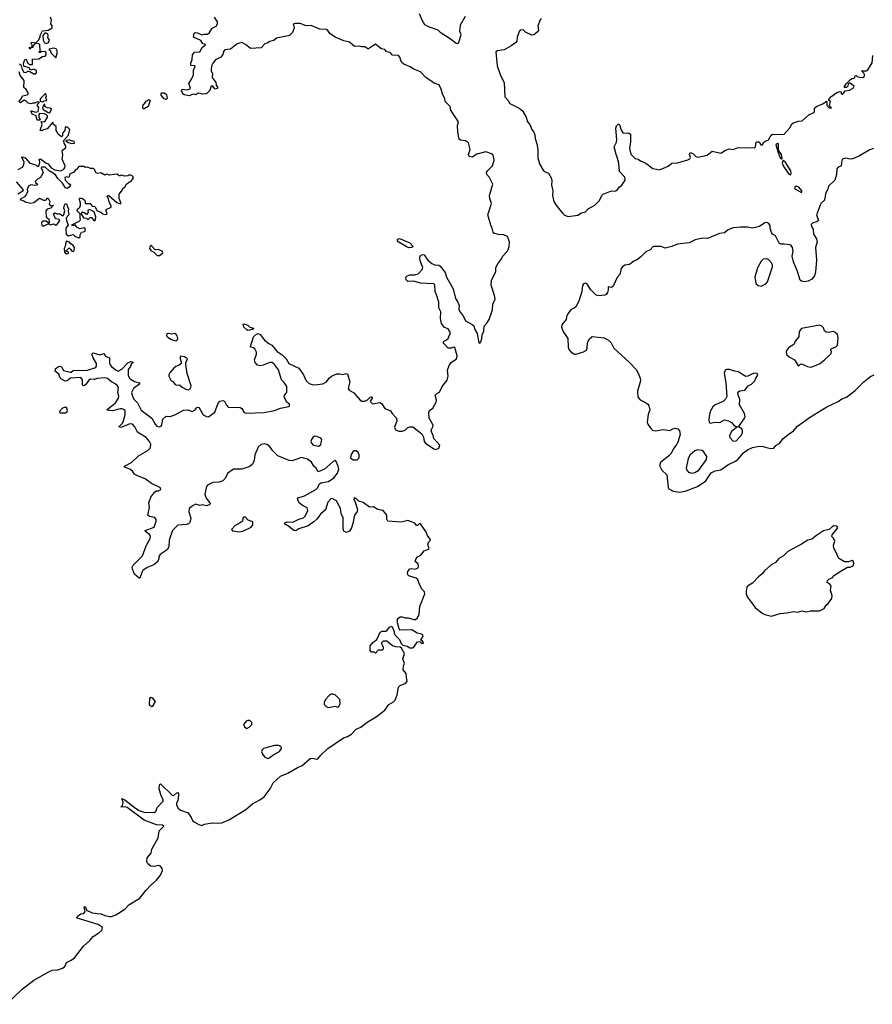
# Model space of a CAD drawing. Extents: x 2219101 to 2444320, y 201258 to 358766.
# Tile 254 of 256: x 2393648 to 2402534, y 220460 to 230718. Entities that reach past the tile are written whole.
import ezdxf

# ---------------------------------------------------------------- set-up
doc = ezdxf.new("R2010")
doc.units = 0

msp = doc.modelspace()

# ---------------------------------------------------------------- linework, layer by layer
at = {"layer": '0CON10XD'}
for points in [[(2393643, 230257), (2393655, 230250), (2393670, 230225), (2393668, 230215), (2393690, 230170), (2393711, 230169), (2393735, 230182), (2393755, 230180), (2393795, 230154), (2393810, 230155), (2393823, 230165), (2393825, 230188), (2393795, 230201), (2393762, 230192), (2393747, 230217), (2393690, 230235), (2393687, 230263), (2393702, 230305), (2393715, 230308), (2393734, 230264), (2393755, 230252), (2393780, 230250), (2393782, 230308), (2393848, 230312), (2393885, 230333), (2393915, 230339), (2393924, 230355), (2393924, 230375), (2393913, 230383), (2393874, 230386), (2393860, 230375), (2393850, 230375), (2393850, 230385), (2393860, 230395), (2393858, 230458), (2393845, 230466), (2393808, 230472), (2393788, 230445), (2393785, 230430), (2393770, 230430), (2393755, 230412), (2393748, 230425), (2393755, 230432), (2393770, 230430), (2393780, 230445), (2393768, 230475), (2393772, 230485), (2393815, 230478), (2393844, 230505), (2393863, 230535), (2393863, 230555), (2393885, 230602), (2393945, 230610), (2393986, 230634), (2393987, 230655), (2393974, 230675), (2393981, 230715), (2393968, 230745)], [(2395645, 230207), (2395643, 230185), (2395658, 230155), (2395653, 230115), (2395692, 230065), (2395697, 230035), (2395711, 230015), (2395709, 230001), (2395685, 229995), (2395658, 230028), (2395645, 230026), (2395630, 229980), (2395595, 229946), (2395555, 229942), (2395515, 229952), (2395501, 229949), (2395485, 229934), (2395455, 229942), (2395415, 229926), (2395364, 229934), (2395347, 229947), (2395336, 229985), (2395345, 229995), (2395395, 229988), (2395417, 229993), (2395428, 230005), (2395412, 230055), (2395440, 230100), (2395458, 230142), (2395461, 230195), (2395478, 230228), (2395478, 230235), (2395469, 230239), (2395435, 230240), (2395432, 230245), (2395431, 230265), (2395445, 230305), (2395449, 230351), (2395470, 230380), (2395525, 230385), (2395551, 230429), (2395584, 230455), (2395575, 230464), (2395558, 230468), (2395535, 230500), (2395458, 230535), (2395465, 230576), (2395477, 230583), (2395501, 230581), (2395545, 230560), (2395575, 230569), (2395605, 230568), (2395626, 230584), (2395655, 230629), (2395695, 230649), (2395710, 230675), (2395710, 230695), (2395677, 230745)], [(2397813, 230783), (2397839, 230715), (2397868, 230668), (2397915, 230643), (2398005, 230613), (2398029, 230589), (2398135, 230522), (2398196, 230475), (2398215, 230470), (2398225, 230481), (2398250, 230565), (2398234, 230595), (2398242, 230665), (2398294, 230755)], [(2399085, 230730), (2399071, 230715), (2399049, 230655), (2399055, 230605), (2399043, 230587), (2399005, 230560), (2398985, 230558), (2398919, 230589), (2398895, 230611), (2398865, 230610), (2398852, 230595), (2398832, 230535), (2398829, 230495), (2398815, 230478), (2398771, 230445), (2398697, 230403), (2398627, 230393), (2398612, 230385), (2398625, 230238), (2398658, 230138), (2398699, 230065), (2398705, 229915), (2398739, 229875), (2398755, 229844), (2398855, 229796), (2398889, 229769), (2398925, 229701), (2398939, 229655), (2398966, 229626), (2398984, 229575), (2399007, 229547), (2399018, 229518), (2399021, 229481), (2399039, 229425), (2399048, 229365), (2399047, 229275), (2399068, 229208), (2399105, 229149), (2399125, 229133), (2399159, 229119), (2399192, 229065), (2399195, 229035), (2399189, 228995), (2399206, 228935), (2399200, 228885), (2399216, 228824), (2399235, 228789), (2399305, 228701), (2399325, 228682), (2399365, 228668), (2399465, 228683), (2399505, 228707), (2399545, 228715), (2399574, 228746), (2399641, 228785), (2399690, 228835), (2399714, 228886), (2399729, 228901), (2399815, 228936), (2399855, 228933), (2399875, 228941), (2399895, 228974), (2399923, 228995), (2399960, 229045), (2399955, 229078), (2399899, 229135), (2399893, 229223), (2399873, 229295), (2399863, 229313), (2399845, 229395), (2399867, 229443), (2399871, 229465), (2399861, 229589), (2399868, 229612), (2399885, 229631), (2399895, 229630), (2399904, 229615), (2399918, 229568), (2399935, 229541), (2399996, 229536), (2400014, 229525), (2400014, 229445), (2400004, 229376), (2400017, 229317), (2400062, 229272), (2400095, 229265), (2400117, 229247), (2400175, 229223), (2400248, 229168), (2400285, 229160)], [(2395097, 225103), (2395087, 225075), (2395045, 225037), (2394975, 225010), (2394932, 224978), (2394920, 224960), (2394902, 224898), (2394895, 224898), (2394845, 224940), (2394824, 224995), (2394822, 225015), (2394831, 225035), (2394929, 225131), (2394965, 225235), (2395007, 225313), (2395011, 225335), (2395005, 225352), (2394961, 225385), (2394957, 225395), (2395048, 225432), (2395072, 225495), (2395071, 225511), (2395055, 225531), (2395002, 225542), (2394984, 225555), (2395002, 225635), (2394993, 225683), (2394996, 225696), (2395014, 225745), (2395055, 225798), (2395075, 225808), (2395095, 225808), (2395120, 225825), (2395115, 225840), (2395022, 225885), (2394955, 225936), (2394876, 225966), (2394845, 225983), (2394823, 226013), (2394795, 226036), (2394740, 226055), (2394742, 226065), (2394814, 226106), (2394887, 226175), (2394985, 226230), (2395011, 226259), (2395015, 226295), (2395002, 226325), (2394965, 226364), (2394875, 226422), (2394847, 226477), (2394825, 226503), (2394795, 226508), (2394705, 226468), (2394681, 226475), (2394719, 226515), (2394731, 226539), (2394749, 226605), (2394746, 226645), (2394737, 226655), (2394715, 226665), (2394695, 226665), (2394615, 226642), (2394580, 226645), (2394558, 226655), (2394645, 226725), (2394679, 226775), (2394680, 226795), (2394670, 226835), (2394678, 226885), (2394668, 226905), (2394643, 226923), (2394605, 226944), (2394565, 226979), (2394535, 226988), (2394455, 226981), (2394425, 226970), (2394385, 226974), (2394369, 226961), (2394335, 226913), (2394315, 226902), (2394302, 226912), (2394302, 226965), (2394285, 226989), (2394178, 226982), (2394144, 226955), (2394122, 226952), (2394085, 226973), (2394066, 226995), (2394056, 227026), (2394018, 227055), (2394021, 227079), (2394047, 227103), (2394065, 227110), (2394085, 227101), (2394104, 227064), (2394174, 227046), (2394185, 227047), (2394207, 227063), (2394355, 227067), (2394440, 227095), (2394450, 227115), (2394448, 227135), (2394414, 227195), (2394401, 227235), (2394415, 227247), (2394485, 227226), (2394525, 227242), (2394541, 227211), (2394584, 227194), (2394583, 227147), (2394586, 227125), (2394605, 227105), (2394645, 227069), (2394675, 227056), (2394712, 227078), (2394775, 227144), (2394805, 227158), (2394827, 227155), (2394830, 227145), (2394811, 227129), (2394802, 227105), (2394780, 227075), (2394779, 227015), (2394794, 226984), (2394809, 226969), (2394845, 226948), (2394895, 226936), (2394899, 226925), (2394833, 226877), (2394815, 226835), (2394823, 226795), (2394838, 226765), (2394876, 226725), (2394915, 226651), (2395026, 226565), (2395060, 226505), (2395078, 226485), (2395102, 226478), (2395123, 226485), (2395131, 226499), (2395140, 226555), (2395175, 226588), (2395215, 226583), (2395265, 226600), (2395355, 226649), (2395405, 226652), (2395445, 226636), (2395475, 226650), (2395495, 226679), (2395515, 226680), (2395562, 226602), (2395595, 226583), (2395615, 226582), (2395682, 226628), (2395715, 226722), (2395735, 226743), (2395765, 226752), (2395781, 226745), (2395803, 226703), (2395822, 226682), (2395945, 226679), (2395965, 226666), (2395987, 226627), (2396005, 226618), (2396195, 226624), (2396305, 226646), (2396365, 226672), (2396452, 226688), (2396461, 226695), (2396461, 226711), (2396433, 226733), (2396405, 226785), (2396408, 226805), (2396433, 226835), (2396431, 226895), (2396405, 226937), (2396376, 226966), (2396345, 227070), (2396305, 227127), (2396280, 227145), (2396255, 227148), (2396185, 227118), (2396155, 227111), (2396125, 227118), (2396102, 227145), (2396095, 227175), (2396117, 227235), (2396116, 227255), (2396099, 227289), (2396085, 227298), (2396055, 227305), (2396055, 227315), (2396086, 227415), (2396115, 227442), (2396135, 227449), (2396155, 227440), (2396200, 227380), (2396243, 227343), (2396275, 227326), (2396332, 227262), (2396383, 227225), (2396424, 227184), (2396452, 227135), (2396558, 227088), (2396607, 227017), (2396633, 226955), (2396665, 226929), (2396696, 226916), (2396725, 226913), (2396806, 226924), (2396846, 226945), (2396874, 226985), (2396897, 227003), (2396955, 227029), (2396985, 227028), (2397015, 227022), (2397052, 227032), (2397065, 227030), (2397089, 226945), (2397070, 226875), (2397081, 226860), (2397131, 226831), (2397196, 226755), (2397215, 226743), (2397245, 226744), (2397274, 226756), (2397302, 226785), (2397315, 226790), (2397322, 226785), (2397323, 226775), (2397302, 226745), (2397303, 226737), (2397324, 226715), (2397405, 226729), (2397421, 226715), (2397455, 226667), (2397512, 226642), (2397529, 226615), (2397576, 226565), (2397579, 226535), (2397554, 226474), (2397565, 226444), (2397601, 226431), (2397635, 226431), (2397665, 226440), (2397695, 226468), (2397715, 226478), (2397745, 226478), (2397838, 226405), (2397857, 226367), (2397862, 226325), (2397876, 226305), (2397966, 226246), (2397985, 226239), (2398018, 226255), (2398027, 226285), (2397964, 226355), (2397957, 226387), (2397943, 226417), (2397937, 226443), (2397954, 226475), (2397956, 226495), (2397916, 226565), (2397913, 226627), (2397920, 226645), (2397955, 226672), (2397988, 226735), (2397993, 226755), (2397978, 226805), (2397996, 226824), (2398025, 226838), (2398050, 226895), (2398105, 226964), (2398115, 227005), (2398108, 227065), (2398124, 227116), (2398144, 227146), (2398200, 227185), (2398208, 227215), (2398182, 227302), (2398165, 227306), (2398145, 227296), (2398112, 227295), (2398063, 227353), (2398069, 227370), (2398098, 227382), (2398112, 227395), (2398137, 227457), (2398115, 227497), (2398075, 227511), (2398044, 227554), (2398035, 227605), (2398038, 227675), (2398015, 227715), (2398017, 227775), (2397992, 227852), (2397978, 227885), (2397976, 227955), (2397966, 227965), (2397825, 227972), (2397756, 227994), (2397695, 227990), (2397677, 228007), (2397674, 228035), (2397685, 228048), (2397715, 228060), (2397765, 228060), (2397801, 228069), (2397843, 228117), (2397849, 228135), (2397823, 228205), (2397819, 228235), (2397822, 228258), (2397845, 228271), (2397865, 228268), (2397902, 228212), (2397945, 228178), (2397975, 228163), (2398015, 228160), (2398031, 228151), (2398082, 228085), (2398096, 228036), (2398167, 227915), (2398190, 227815), (2398216, 227776), (2398229, 227739), (2398226, 227705), (2398232, 227682), (2398274, 227625), (2398295, 227580), (2398364, 227544), (2398380, 227530), (2398391, 227491), (2398415, 227448), (2398433, 227353), (2398445, 227347), (2398455, 227363), (2398466, 227395), (2398467, 227435), (2398485, 227472), (2398488, 227525), (2398515, 227555), (2398540, 227595), (2398575, 227695), (2398579, 227755), (2398602, 227805), (2398598, 227845), (2398562, 227952), (2398564, 228006), (2398609, 228091), (2398611, 228135), (2398631, 228175), (2398662, 228215), (2398682, 228255), (2398735, 228315), (2398750, 228355), (2398753, 228405), (2398731, 228461), (2398695, 228477), (2398635, 228481), (2398589, 228495), (2398581, 228505), (2398574, 228545), (2398559, 228579), (2398527, 228685), (2398567, 228803), (2398548, 228855), (2398546, 228885), (2398579, 229005), (2398545, 229073), (2398517, 229105), (2398512, 229125), (2398523, 229145), (2398576, 229195), (2398592, 229255), (2398582, 229305), (2398565, 229322), (2398505, 229342), (2398413, 229317), (2398365, 229286), (2398333, 229293), (2398327, 229315), (2398343, 229365), (2398325, 229435), (2398294, 229455), (2398242, 229462), (2398230, 229475), (2398215, 229545), (2398212, 229615), (2398221, 229655), (2398159, 229749), (2398140, 229775), (2398135, 229815), (2398084, 229865), (2398079, 229895), (2398054, 229945), (2398041, 229995), (2398020, 230040), (2397974, 230054), (2397885, 230111), (2397825, 230175), (2397755, 230201), (2397716, 230226), (2397652, 230255), (2397627, 230277), (2397609, 230329), (2397595, 230345), (2397535, 230347), (2397509, 230375), (2397475, 230385), (2397455, 230406), (2397415, 230414), (2397355, 230462), (2397285, 230416), (2397275, 230416), (2397245, 230434), (2397215, 230434), (2397185, 230444), (2397138, 230438), (2397085, 230485), (2397025, 230499), (2396936, 230536), (2396881, 230575), (2396861, 230605), (2396845, 230616), (2396775, 230618), (2396685, 230657), (2396635, 230655), (2396570, 230680), (2396520, 230680), (2396504, 230675), (2396497, 230665), (2396509, 230645), (2396508, 230635), (2396490, 230585), (2396465, 230558), (2396445, 230549), (2396323, 230527), (2396297, 230503), (2396255, 230492), (2396228, 230475), (2396202, 230468), (2396165, 230424), (2396055, 230417), (2396001, 230461), (2395965, 230480), (2395915, 230466), (2395845, 230412), (2395785, 230405), (2395772, 230388), (2395765, 230355), (2395745, 230328), (2395690, 230300), (2395662, 230265), (2395650, 230245), (2395645, 230207)], [(2393925, 230471), (2393948, 230482), (2393959, 230505), (2393942, 230532), (2393946, 230555), (2393941, 230571), (2393915, 230580), (2393890, 230555), (2393894, 230505), (2393908, 230478), (2393925, 230471)], [(2394025, 230322), (2394040, 230365), (2394038, 230395), (2394027, 230415), (2394005, 230423), (2393955, 230410), (2393952, 230405), (2393965, 230400), (2393975, 230370), (2394025, 230322)], [(2400285, 229160), (2400315, 229153), (2400405, 229191), (2400446, 229224), (2400505, 229228), (2400613, 229257), (2400631, 229269), (2400638, 229282), (2400629, 229315), (2400636, 229334), (2400662, 229325), (2400695, 229292), (2400717, 229287), (2400814, 229306), (2400865, 229348), (2400955, 229326), (2401005, 229360), (2401044, 229374), (2401084, 229366), (2401135, 229388), (2401305, 229383), (2401318, 229395), (2401325, 229441), (2401335, 229446), (2401354, 229444), (2401374, 229415), (2401390, 229415), (2401401, 229439), (2401416, 229454), (2401452, 229468), (2401479, 229515), (2401494, 229526), (2401525, 229521), (2401616, 229524), (2401677, 229595), (2401695, 229634), (2401714, 229644), (2401765, 229661), (2401804, 229665), (2401872, 229728), (2401933, 229755), (2401932, 229795), (2401955, 229817), (2402017, 229843), (2402055, 229870), (2402060, 229865), (2402060, 229825), (2402085, 229801), (2402108, 229795), (2402087, 229825), (2402098, 229865), (2402080, 229875), (2402080, 229885), (2402102, 229915), (2402165, 229960), (2402195, 229970), (2402208, 229968), (2402210, 229945), (2402225, 229940), (2402252, 229978), (2402295, 229984), (2402335, 230006), (2402345, 230026), (2402295, 230060), (2402282, 230048), (2402278, 230025), (2402265, 230010), (2402245, 230010), (2402242, 230015), (2402261, 230049), (2402308, 230095), (2402325, 230107), (2402345, 230110), (2402360, 230135), (2402367, 230137), (2402378, 230125), (2402399, 230119), (2402444, 230116), (2402449, 230121), (2402453, 230145), (2402448, 230158), (2402420, 230185), (2402470, 230185), (2402486, 230195), (2402532, 230268), (2402541, 230345)], [(2393632, 229158), (2393679, 229181), (2393691, 229205), (2393696, 229236), (2393673, 229275), (2393670, 229285), (2393675, 229288), (2393705, 229278), (2393755, 229222), (2393817, 229207), (2393835, 229188), (2393852, 229198), (2393857, 229235), (2393850, 229265), (2393865, 229270), (2393924, 229224), (2393946, 229216), (2393976, 229176), (2394015, 229154), (2394075, 229143), (2394105, 229158), (2394117, 229175), (2394123, 229195), (2394090, 229265), (2394099, 229305), (2394090, 229355), (2394130, 229385), (2394130, 229405), (2394114, 229424), (2394104, 229456), (2394158, 229515), (2394170, 229575), (2394147, 229597), (2394122, 229598), (2394120, 229565), (2394094, 229536), (2394093, 229507), (2394085, 229498), (2394053, 229523), (2394039, 229545), (2394030, 229565), (2394028, 229605), (2394002, 229625), (2393995, 229650), (2393935, 229580), (2393895, 229572), (2393875, 229560), (2393862, 229562), (2393883, 229625), (2393872, 229658), (2393905, 229653), (2393915, 229660), (2393939, 229701), (2393938, 229715), (2393927, 229727), (2393906, 229736), (2393855, 229740), (2393848, 229732), (2393847, 229707), (2393860, 229675), (2393855, 229670), (2393832, 229672), (2393820, 229715), (2393778, 229735), (2393763, 229767), (2393817, 229753), (2393840, 229760), (2393847, 229805), (2393831, 229829), (2393852, 229855), (2393850, 229860), (2393835, 229862), (2393805, 229847), (2393785, 229850), (2393765, 229842), (2393735, 229848), (2393715, 229871), (2393695, 229878), (2393655, 229853), (2393640, 229865), (2393664, 229895), (2393678, 229925), (2393725, 229934), (2393736, 229945), (2393737, 229955), (2393715, 229992), (2393693, 230013), (2393695, 230086), (2393653, 230135), (2393644, 230176)], [(2393885, 229862), (2393905, 229872), (2393930, 229875), (2393920, 229905), (2393927, 229925), (2393920, 229945), (2393912, 229945), (2393860, 229895), (2393860, 229870), (2393885, 229862)], [(2395175, 229888), (2395153, 229895), (2395123, 229933), (2395122, 229945), (2395130, 229955), (2395155, 229956), (2395179, 229939), (2395184, 229896), (2395175, 229888)], [(2393955, 229748), (2393965, 229753), (2393978, 229785), (2393965, 229797), (2393935, 229801), (2393910, 229815), (2393910, 229835), (2393902, 229838), (2393887, 229803), (2393890, 229785), (2393945, 229750), (2393955, 229748)], [(2394945, 229790), (2394935, 229790), (2394930, 229805), (2394934, 229835), (2394952, 229848), (2394965, 229869), (2394998, 229885), (2395006, 229876), (2395006, 229865), (2394986, 229815), (2394945, 229790)], [(2394195, 229428), (2394215, 229430), (2394220, 229435), (2394215, 229448), (2394178, 229458), (2394165, 229468), (2394130, 229455), (2394155, 229438), (2394195, 229428)], [(2402545, 229377), (2402507, 229363), (2402400, 229300), (2402330, 229270), (2402305, 229266), (2402255, 229274), (2402222, 229265), (2402215, 229250), (2402209, 229195), (2402175, 229178), (2402164, 229165), (2402160, 229105), (2402143, 229047), (2402077, 228985), (2402072, 228955), (2402047, 228905), (2402035, 228838), (2402002, 228808), (2401990, 228785), (2401954, 228685), (2401972, 228625), (2401955, 228612), (2401915, 228601), (2401898, 228585), (2401900, 228565), (2401918, 228535), (2401922, 228485), (2401952, 228435), (2401960, 228405), (2401941, 228345), (2401953, 228215), (2401943, 228087), (2401930, 228050), (2401905, 228015), (2401866, 227994), (2401825, 227986), (2401795, 227995), (2401783, 228005), (2401755, 228096), (2401712, 228195), (2401700, 228255), (2401709, 228305), (2401702, 228345), (2401688, 228365), (2401675, 228372), (2401615, 228380), (2401585, 228378), (2401565, 228390), (2401524, 228465), (2401495, 228484), (2401485, 228500), (2401468, 228545), (2401468, 228575), (2401455, 228594), (2401435, 228604), (2401415, 228603), (2401357, 228563), (2401285, 228546), (2401232, 228558), (2401165, 228556), (2401085, 228549), (2401055, 228540), (2401031, 228529), (2400994, 228496), (2400941, 228489), (2400815, 228438), (2400765, 228443), (2400687, 228423), (2400625, 228393), (2400505, 228381), (2400445, 228354), (2400375, 228339), (2400332, 228355), (2400251, 228355), (2400218, 228322), (2400175, 228299), (2400123, 228247), (2400075, 228212), (2400049, 228201), (2400005, 228169), (2399955, 228161), (2399931, 228145), (2399918, 228125), (2399903, 228065), (2399875, 228031), (2399835, 227941), (2399815, 227929), (2399780, 227935), (2399781, 227905), (2399774, 227876), (2399760, 227855), (2399745, 227849), (2399685, 227842), (2399655, 227849), (2399596, 227906), (2399565, 227958), (2399545, 227974), (2399525, 227967), (2399515, 227950), (2399506, 227885), (2399477, 227785), (2399445, 227725), (2399428, 227712), (2399395, 227700), (2399368, 227665), (2399351, 227635), (2399345, 227595), (2399300, 227540), (2399296, 227515), (2399311, 227471), (2399360, 227395), (2399365, 227305), (2399373, 227283), (2399394, 227254), (2399431, 227235), (2399445, 227234), (2399525, 227258), (2399556, 227274), (2399564, 227295), (2399566, 227355), (2399585, 227393), (2399615, 227419), (2399738, 227405), (2399785, 227380), (2399813, 227353), (2399840, 227295), (2400005, 227148), (2400072, 227075), (2400094, 227035), (2400114, 226985), (2400118, 226955), (2400087, 226847), (2400091, 226785), (2400115, 226756), (2400164, 226734), (2400193, 226713), (2400204, 226694), (2400214, 226655), (2400198, 226605), (2400189, 226525), (2400195, 226503), (2400225, 226460), (2400245, 226442), (2400274, 226435), (2400353, 226447), (2400425, 226438), (2400455, 226456), (2400482, 226462), (2400506, 226456), (2400524, 226435), (2400530, 226395), (2400506, 226315), (2400491, 226285), (2400464, 226255), (2400436, 226196)], [(2401595, 229270), (2401588, 229315), (2401558, 229358), (2401558, 229425), (2401545, 229429), (2401530, 229415), (2401553, 229335), (2401575, 229279), (2401585, 229270), (2401595, 229270)], [(2394265, 228444), (2394280, 228455), (2394279, 228475), (2394292, 228505), (2394328, 228512), (2394334, 228535), (2394325, 228550), (2394275, 228538), (2394245, 228558), (2394225, 228580), (2394205, 228572), (2394192, 228575), (2394200, 228585), (2394276, 228624), (2394282, 228635), (2394278, 228655), (2394280, 228695), (2394248, 228725), (2394252, 228745), (2394274, 228766), (2394283, 228785), (2394283, 228805), (2394270, 228845), (2394272, 228858), (2394295, 228857), (2394322, 228842), (2394331, 228825), (2394332, 228802), (2394382, 228802), (2394402, 228775), (2394433, 228773), (2394455, 228728), (2394494, 228714), (2394515, 228697), (2394545, 228690), (2394560, 228695), (2394548, 228725), (2394551, 228739), (2394602, 228765), (2394602, 228775), (2394579, 228819), (2394573, 228853), (2394560, 228875), (2394564, 228886), (2394576, 228886), (2394660, 228815), (2394695, 228799), (2394707, 228803), (2394684, 228855), (2394685, 228900), (2394720, 228945), (2394722, 228958), (2394749, 228981), (2394762, 229005), (2394784, 229026), (2394806, 229034), (2394830, 229065), (2394832, 229085), (2394805, 229100), (2394785, 229100), (2394775, 229090), (2394745, 229088), (2394705, 229100), (2394695, 229090), (2394685, 229090), (2394665, 229110), (2394630, 229105), (2394585, 229098), (2394555, 229108), (2394535, 229098), (2394495, 229122), (2394464, 229114), (2394445, 229122), (2394425, 229160), (2394415, 229168), (2394385, 229168), (2394355, 229182), (2394335, 229178), (2394315, 229187), (2394265, 229190), (2394245, 229160), (2394235, 229158), (2394211, 229129), (2394170, 229110), (2394160, 229075), (2394135, 229080), (2394120, 229075), (2394122, 229045), (2394152, 229015), (2394172, 229005), (2394178, 228995), (2394165, 228973), (2394145, 228961), (2394127, 228967), (2394096, 229016), (2394044, 229065), (2394021, 229101), (2393954, 229145), (2393915, 229180), (2393878, 229182), (2393872, 229175), (2393894, 229125), (2393864, 229075), (2393834, 229056), (2393813, 229035), (2393812, 229022), (2393833, 229005), (2393832, 228995), (2393805, 228990), (2393765, 228998), (2393745, 228988), (2393726, 228956), (2393729, 228925), (2393719, 228901), (2393697, 228873), (2393650, 228845), (2393692, 228832), (2393705, 228820), (2393765, 228808), (2393796, 228814), (2393853, 228857), (2393895, 228838), (2393915, 228838), (2393930, 228845), (2393932, 228858), (2393945, 228860), (2393962, 228825), (2393957, 228795), (2393975, 228778), (2393990, 228780), (2393993, 228787), (2394000, 228785), (2393972, 228755), (2393935, 228744), (2393921, 228725), (2393923, 228665), (2393935, 228651), (2393952, 228645), (2393957, 228603), (2393945, 228600), (2393925, 228620), (2393892, 228618), (2393874, 228605), (2393878, 228578), (2393885, 228570), (2393905, 228569), (2393945, 228593), (2393955, 228592), (2393965, 228582), (2394005, 228593), (2394025, 228577), (2394035, 228581), (2394067, 228627), (2394058, 228638), (2394022, 228642), (2394002, 228695), (2394015, 228707), (2394035, 228694), (2394067, 228697), (2394095, 228678), (2394105, 228678), (2394117, 228725), (2394109, 228755), (2394114, 228786), (2394122, 228798), (2394135, 228800), (2394157, 228745), (2394152, 228725), (2394162, 228685), (2394134, 228655), (2394137, 228625), (2394154, 228576), (2394130, 228545), (2394131, 228485), (2394156, 228466), (2394205, 228479), (2394225, 228459), (2394265, 228444)], [(2401685, 229103), (2401690, 229115), (2401685, 229145), (2401625, 229238), (2401605, 229251), (2401595, 229225), (2401611, 229185), (2401665, 229110), (2401685, 229103)], [(2393630, 228905), (2393682, 228935), (2393688, 228945), (2393615, 229030)], [(2401795, 228916), (2401801, 228925), (2401798, 228935), (2401770, 228975), (2401745, 228982), (2401728, 228975), (2401723, 228965), (2401727, 228955), (2401795, 228916)], [(2394425, 228622), (2394437, 228633), (2394442, 228665), (2394426, 228716), (2394375, 228740), (2394360, 228735), (2394362, 228708), (2394345, 228690), (2394315, 228710), (2394292, 228708), (2394290, 228695), (2394313, 228653), (2394345, 228650), (2394355, 228640), (2394365, 228640), (2394383, 228657), (2394395, 228658), (2394425, 228622)], [(2394155, 228282), (2394160, 228285), (2394155, 228300), (2394130, 228305), (2394155, 228332), (2394165, 228340), (2394182, 228325), (2394190, 228305), (2394205, 228302), (2394216, 228314), (2394220, 228345), (2394207, 228367), (2394182, 228382), (2394169, 228399), (2394135, 228411), (2394128, 228402), (2394122, 228355), (2394112, 228335), (2394114, 228295), (2394125, 228283), (2394155, 228282)], [(2395105, 228260), (2395138, 228285), (2395140, 228295), (2395134, 228305), (2395095, 228323), (2395060, 228320), (2395025, 228360), (2395015, 228367), (2395008, 228362), (2395002, 228335), (2395015, 228312), (2395046, 228296), (2395082, 228262), (2395105, 228260)], [(2397705, 228342), (2397675, 228355), (2397594, 228405), (2397584, 228415), (2397585, 228432), (2397605, 228438), (2397714, 228394), (2397750, 228355), (2397735, 228344), (2397705, 228342)], [(2401375, 227942), (2401425, 227965), (2401443, 227987), (2401493, 228145), (2401493, 228165), (2401485, 228185), (2401455, 228217), (2401435, 228228), (2401397, 228223), (2401375, 228202), (2401338, 228132), (2401309, 228035), (2401321, 227971), (2401345, 227949), (2401375, 227942)], [(2396025, 227481), (2396015, 227487), (2395984, 227515), (2395978, 227545), (2395985, 227549), (2396025, 227536), (2396045, 227514), (2396085, 227506), (2396082, 227495), (2396045, 227484), (2396025, 227481)], [(2401885, 227099), (2401905, 227101), (2401985, 227134), (2402035, 227174), (2402105, 227240), (2402108, 227265), (2402100, 227275), (2402105, 227290), (2402155, 227310), (2402172, 227328), (2402180, 227405), (2402170, 227440), (2402144, 227464), (2402125, 227471), (2402075, 227460), (2402052, 227462), (2402036, 227476), (2402025, 227507), (2402008, 227525), (2401985, 227537), (2401795, 227502), (2401771, 227469), (2401769, 227415), (2401731, 227369), (2401717, 227335), (2401660, 227300), (2401638, 227265), (2401641, 227231), (2401668, 227205), (2401724, 227174), (2401765, 227110), (2401785, 227130), (2401795, 227132), (2401860, 227105), (2401885, 227099)], [(2395275, 227372), (2395289, 227381), (2395297, 227395), (2395290, 227425), (2395279, 227439), (2395265, 227448), (2395235, 227443), (2395195, 227450), (2395180, 227445), (2395178, 227425), (2395195, 227408), (2395230, 227385), (2395275, 227372)], [(2395405, 226862), (2395428, 226875), (2395437, 226905), (2395395, 227032), (2395378, 227125), (2395378, 227142), (2395396, 227186), (2395366, 227206), (2395328, 227212), (2395320, 227205), (2395320, 227185), (2395332, 227155), (2395330, 227135), (2395311, 227119), (2395275, 227104), (2395255, 227086), (2395211, 227035), (2395201, 227015), (2395202, 227005), (2395224, 226964), (2395245, 226949), (2395269, 226919), (2395285, 226912), (2395315, 226913), (2395340, 226890), (2395385, 226866), (2395405, 226862)], [(2400436, 226196), (2400415, 226173), (2400326, 226105), (2400319, 226085), (2400320, 226065), (2400342, 226025), (2400393, 225975), (2400408, 225845), (2400415, 225831), (2400459, 225805), (2400525, 225794), (2400585, 225805), (2400714, 225856), (2400800, 225915), (2400855, 225997), (2400895, 226017), (2400955, 226027), (2401028, 226082), (2401110, 226120), (2401135, 226139), (2401193, 226205), (2401233, 226235), (2401285, 226260), (2401355, 226274), (2401395, 226273), (2401445, 226258), (2401475, 226250), (2401508, 226255), (2401528, 226282), (2401566, 226304), (2401606, 226355), (2401666, 226405), (2401714, 226436), (2401755, 226483), (2401878, 226575), (2402060, 226685), (2402179, 226741), (2402215, 226768), (2402265, 226785), (2402355, 226855), (2402445, 226945), (2402515, 227000), (2402555, 227018)], [(2401085, 226327), (2401115, 226332), (2401165, 226384), (2401181, 226415), (2401182, 226435), (2401174, 226454), (2401140, 226475), (2401200, 226560), (2401208, 226585), (2401202, 226615), (2401151, 226705), (2401154, 226765), (2401136, 226806), (2401134, 226826), (2401144, 226845), (2401155, 226853), (2401205, 226860), (2401242, 226905), (2401275, 226922), (2401311, 226955), (2401320, 226985), (2401340, 227015), (2401333, 227033), (2401300, 227035), (2401237, 227003), (2401215, 227002), (2401135, 227051), (2401098, 227055), (2401045, 227073), (2401015, 227074), (2401002, 227068), (2400991, 227035), (2401009, 226935), (2401017, 226793), (2401004, 226766), (2400980, 226740), (2400897, 226705), (2400872, 226685), (2400843, 226635), (2400833, 226585), (2400829, 226545), (2400834, 226524), (2400845, 226514), (2400895, 226524), (2400945, 226520), (2400995, 226548), (2401035, 226538), (2401065, 226522), (2401092, 226492), (2401105, 226482), (2401128, 226478), (2401069, 226431), (2401046, 226385), (2401049, 226365), (2401085, 226327)], [(2394065, 226622), (2394125, 226623), (2394142, 226635), (2394147, 226645), (2394141, 226671), (2394125, 226682), (2394095, 226672), (2394062, 226635), (2394065, 226622)], [(2393510, 220460), (2393674, 220616), (2393795, 220711), (2393945, 220794), (2393985, 220814), (2394045, 220819), (2394096, 220835), (2394117, 220855), (2394135, 220897), (2394185, 220919), (2394221, 220945), (2394313, 221067), (2394380, 221125), (2394415, 221165), (2394474, 221205), (2394505, 221233), (2394512, 221252), (2394506, 221265), (2394465, 221293), (2394247, 221357), (2394245, 221367), (2394260, 221385), (2394285, 221401), (2394315, 221407), (2394323, 221415), (2394330, 221435), (2394321, 221465), (2394325, 221478), (2394335, 221473), (2394348, 221438), (2394377, 221427), (2394405, 221414), (2394495, 221402), (2394537, 221385), (2394585, 221376), (2394605, 221376), (2394649, 221391), (2394745, 221452), (2394784, 221496), (2394900, 221565), (2394964, 221645), (2395015, 221702), (2395074, 221755), (2395116, 221805), (2395138, 221855), (2395134, 221875), (2395115, 221899), (2395095, 221906), (2395054, 221896), (2395015, 221899), (2394982, 221925), (2394973, 221945), (2394978, 221985), (2395017, 222035), (2395027, 222075), (2395090, 222195), (2395102, 222268), (2395150, 222315), (2395137, 222327), (2395075, 222331), (2394945, 222377), (2394769, 222509), (2394745, 222517), (2394702, 222515), (2394718, 222532), (2394728, 222565), (2394712, 222605), (2394745, 222591), (2394854, 222504), (2394895, 222480), (2394955, 222460), (2395059, 222461), (2395072, 222475), (2395081, 222509), (2395144, 222576), (2395143, 222595), (2395123, 222633), (2395101, 222705), (2395104, 222746), (2395115, 222756), (2395238, 222638), (2395256, 222634), (2395285, 222663), (2395297, 222665), (2395304, 222655), (2395304, 222634), (2395297, 222585), (2395282, 222552), (2395283, 222533), (2395301, 222505), (2395325, 222482), (2395405, 222454), (2395434, 222405), (2395450, 222375), (2395465, 222362), (2395515, 222333), (2395545, 222323), (2395575, 222337), (2395655, 222350), (2395705, 222346), (2395755, 222351), (2395835, 222386), (2396005, 222490), (2396073, 222547), (2396151, 222589), (2396197, 222623), (2396260, 222705), (2396291, 222769), (2396365, 222836), (2396443, 222867), (2396549, 222931), (2396587, 222945), (2396675, 223022), (2396696, 223026), (2396745, 223013), (2396755, 223017), (2396785, 223055), (2396861, 223125), (2397023, 223237), (2397065, 223251), (2397106, 223275), (2397155, 223325), (2397205, 223349), (2397271, 223399), (2397365, 223454), (2397455, 223524), (2397495, 223584), (2397545, 223611), (2397563, 223627), (2397583, 223685), (2397596, 223764), (2397615, 223781), (2397672, 223805), (2397687, 223825), (2397678, 223865), (2397676, 223906), (2397646, 223946), (2397647, 223985), (2397658, 224015), (2397643, 224055), (2397660, 224115), (2397629, 224169), (2397615, 224180), (2397567, 224183), (2397533, 224193), (2397475, 224242), (2397438, 224242), (2397420, 224225), (2397420, 224215), (2397438, 224185), (2397435, 224160), (2397425, 224150), (2397385, 224150), (2397355, 224120), (2397345, 224130), (2397315, 224130), (2397302, 224145), (2397302, 224195), (2397330, 224230), (2397369, 224261), (2397405, 224336), (2397425, 224348), (2397463, 224347), (2397475, 224352), (2397501, 224389), (2397525, 224398), (2397552, 224345), (2397552, 224325), (2397562, 224305), (2397605, 224260), (2397625, 224220), (2397643, 224203), (2397685, 224192), (2397714, 224174), (2397745, 224173), (2397753, 224177), (2397795, 224238), (2397825, 224240), (2397834, 224224), (2397856, 224224), (2397846, 224246), (2397830, 224255), (2397852, 224295), (2397849, 224309), (2397829, 224319), (2397790, 224325), (2397735, 224361), (2397615, 224359), (2397602, 224372), (2397584, 224435), (2397587, 224475), (2397613, 224497), (2397635, 224498), (2397665, 224486), (2397698, 224488), (2397755, 224468), (2397775, 224470), (2397793, 224487), (2397813, 224525), (2397818, 224605), (2397871, 224735), (2397866, 224756), (2397842, 224782), (2397814, 224835), (2397797, 224887), (2397780, 224900), (2397703, 224925), (2397692, 224935), (2397690, 224955), (2397696, 224975), (2397715, 224996), (2397735, 224999), (2397765, 224994), (2397802, 225008), (2397806, 225025), (2397800, 225050), (2397770, 225075), (2397779, 225105), (2397795, 225121), (2397830, 225140), (2397865, 225184), (2397917, 225205), (2397901, 225255), (2397912, 225278), (2397928, 225295), (2397927, 225307), (2397900, 225345), (2397882, 225385), (2397825, 225467), (2397810, 225465), (2397795, 225450), (2397785, 225450), (2397765, 225472), (2397695, 225502), (2397625, 225484), (2397485, 225494), (2397473, 225513), (2397475, 225555), (2397435, 225605), (2397380, 225615), (2397335, 225642), (2397295, 225641), (2397228, 225688), (2397183, 225703), (2397155, 225730), (2397145, 225730), (2397135, 225740), (2397130, 225715), (2397142, 225702), (2397169, 225615), (2397164, 225595), (2397137, 225555), (2397120, 225470), (2397107, 225423), (2397085, 225390), (2397055, 225374), (2397028, 225388), (2397019, 225415), (2397019, 225529), (2396997, 225575), (2396991, 225625), (2396949, 225705), (2396905, 225730), (2396892, 225725), (2396859, 225691), (2396835, 225610), (2396782, 225565), (2396744, 225515), (2396715, 225488), (2396654, 225445), (2396556, 225415), (2396525, 225394), (2396505, 225397), (2396439, 225449), (2396413, 225463), (2396410, 225475), (2396435, 225486), (2396495, 225482), (2396556, 225514), (2396605, 225528), (2396622, 225545), (2396651, 225605), (2396645, 225634), (2396595, 225656), (2396558, 225688), (2396544, 225725), (2396552, 225738), (2396615, 225759), (2396735, 225822), (2396757, 225845), (2396770, 225880), (2396785, 225893), (2396865, 225906), (2396923, 225945), (2396961, 225995), (2396974, 226034), (2396967, 226067), (2396943, 226123), (2396935, 226127), (2396915, 226116), (2396825, 226036), (2396758, 226008), (2396739, 226045), (2396715, 226065), (2396688, 226108), (2396648, 226138), (2396585, 226156), (2396489, 226121), (2396455, 226124), (2396340, 226175), (2396286, 226225), (2396251, 226275), (2396225, 226292), (2396195, 226298), (2396165, 226294), (2396134, 226265), (2396099, 226185), (2396091, 226125), (2396074, 226086), (2396048, 226062), (2395965, 226036), (2395875, 226034), (2395816, 225994), (2395786, 225935), (2395765, 225913), (2395725, 225899), (2395660, 225895), (2395605, 225868), (2395596, 225855), (2395578, 225775), (2395592, 225732), (2395630, 225685), (2395632, 225675), (2395622, 225665), (2395595, 225655), (2395555, 225663), (2395525, 225658), (2395481, 225669), (2395455, 225657), (2395414, 225625), (2395412, 225592), (2395431, 225525), (2395420, 225480), (2395408, 225465), (2395385, 225458), (2395295, 225451), (2395242, 225398), (2395206, 225295), (2395204, 225225), (2395184, 225195), (2395112, 225145), (2395099, 225125), (2395097, 225103)], [(2396765, 226274), (2396788, 226292), (2396796, 226345), (2396787, 226357), (2396745, 226377), (2396725, 226379), (2396704, 226365), (2396690, 226345), (2396684, 226325), (2396689, 226305), (2396707, 226287), (2396765, 226274)], [(2397122, 226132), (2397165, 226132), (2397185, 226154), (2397187, 226185), (2397175, 226208), (2397156, 226225), (2397135, 226226), (2397119, 226215), (2397102, 226188), (2397096, 226155), (2397122, 226132)], [(2400655, 225994), (2400685, 226002), (2400725, 226025), (2400807, 226135), (2400808, 226168), (2400775, 226220), (2400760, 226230), (2400715, 226236), (2400684, 226225), (2400637, 226185), (2400614, 226145), (2400594, 226044), (2400602, 226025), (2400620, 226005), (2400655, 225994)], [(2395935, 225384), (2395975, 225390), (2396060, 225430), (2396079, 225455), (2396078, 225485), (2396028, 225505), (2396000, 225535), (2395980, 225535), (2395973, 225525), (2395970, 225495), (2395930, 225465), (2395895, 225449), (2395854, 225405), (2395865, 225393), (2395935, 225384)], [(2401485, 224505), (2401505, 224511), (2401575, 224531), (2401645, 224537), (2401715, 224552), (2401755, 224546), (2401802, 224558), (2401845, 224549), (2401890, 224560), (2401985, 224561), (2402033, 224585), (2402053, 224617), (2402075, 224635), (2402111, 224689), (2402116, 224716), (2402099, 224775), (2402106, 224816), (2402095, 224832), (2402064, 224854), (2402068, 224875), (2402080, 224890), (2402115, 224904), (2402140, 224930), (2402215, 224981), (2402275, 225014), (2402305, 225015), (2402325, 225023), (2402337, 225035), (2402340, 225055), (2402336, 225076), (2402325, 225082), (2402285, 225070), (2402245, 225069), (2402191, 225101), (2402178, 225115), (2402164, 225154), (2402132, 225212), (2402131, 225245), (2402145, 225285), (2402130, 225315), (2402113, 225335), (2402115, 225352), (2402176, 225425), (2402165, 225443), (2402134, 225445), (2402115, 225435), (2402085, 225405), (2402025, 225393), (2401951, 225345), (2401905, 225306), (2401863, 225297), (2401797, 225253), (2401654, 225176), (2401607, 225133), (2401561, 225105), (2401525, 225063), (2401475, 225034), (2401410, 224975), (2401387, 224945), (2401347, 224915), (2401285, 224846), (2401233, 224815), (2401225, 224805), (2401219, 224765), (2401220, 224735), (2401230, 224705), (2401315, 224595), (2401385, 224536), (2401415, 224522), (2401485, 224505)], [(2395025, 223564), (2395038, 223572), (2395064, 223615), (2395035, 223650), (2395015, 223657), (2395002, 223645), (2394998, 223585), (2395008, 223568), (2395025, 223564)], [(2396863, 223553), (2396885, 223554), (2396936, 223566), (2396965, 223556), (2396975, 223564), (2396988, 223595), (2396984, 223635), (2396939, 223679), (2396915, 223691), (2396895, 223690), (2396872, 223678), (2396834, 223636), (2396820, 223605), (2396822, 223585), (2396842, 223562), (2396863, 223553)], [(2396015, 223333), (2396041, 223349), (2396066, 223375), (2396068, 223395), (2396045, 223416), (2396025, 223418), (2396009, 223411), (2395982, 223375), (2395990, 223350), (2396015, 223333)], [(2396235, 223020), (2396245, 223023), (2396298, 223062), (2396356, 223095), (2396376, 223125), (2396372, 223145), (2396346, 223156), (2396304, 223156), (2396190, 223125), (2396175, 223110), (2396170, 223095), (2396178, 223065), (2396204, 223034), (2396235, 223020)]]:
    msp.add_lwpolyline(points, dxfattribs=at)

doc.saveas('drawing.dxf')
